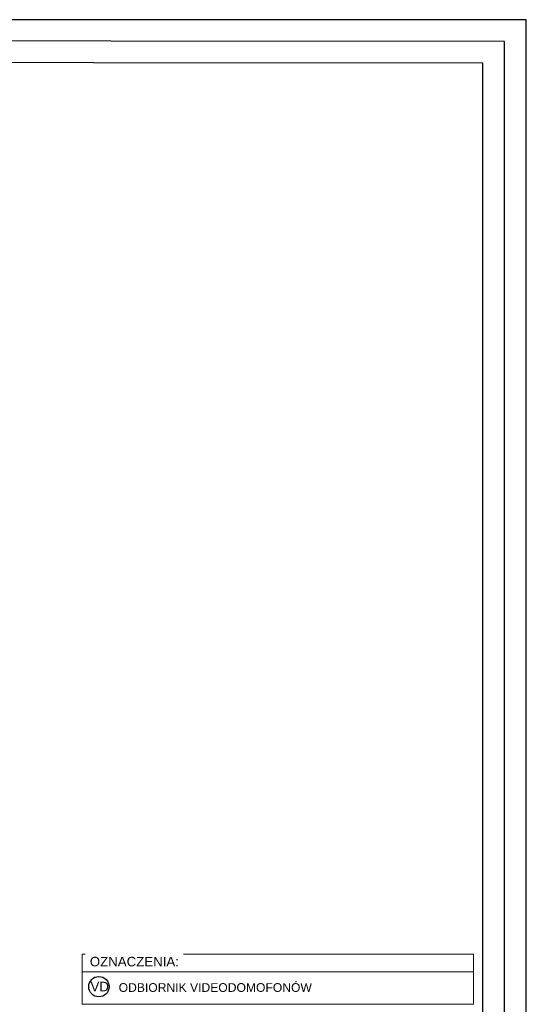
# Model space of a CAD drawing. Header units: millimetres. Extents: x 282377 to 1404227, y -783705 to 1038705.
# Tile 174 of 243: x 388500 to 389667, y 2190 to 4460. Entities that reach past the tile are written whole.
import ezdxf

# ---------------------------------------------------------------- set-up
doc = ezdxf.new("R2010")
doc.units = ezdxf.units.MM
doc.layers.add('!A_aktualizacja NN_syl', color=12, linetype='Continuous')
doc.layers.add('A_opis', color=7, linetype='Continuous')
doc.styles.add('Arial', font='arial.ttf')
doc.styles.get("Standard").update_dxf_attribs({"font": 'arial.ttf'})

msp = doc.modelspace()

# ---------------------------------------------------------------- linework, layer by layer
at = {"layer": '!A_aktualizacja NN_syl'}
msp.add_circle((388682.2, 2231.1), 23.4, dxfattribs=at)
at = {"layer": 'A_opis', "lineweight": 0}
for p, q in [((388643.4, 2191), (388643.4, 2306)), ((388643.4, 2306), (389545.7, 2306)), ((389545.7, 2306), (389545.7, 2191)), ((388643.4, 2265.5), (389545.7, 2265.5)), ((388643.4, 2191), (389545.7, 2191))]:
    msp.add_line(p, q, dxfattribs=at)

# ---------------------------------------------------------------- texts
at = {"layer": '!A_aktualizacja NN_syl', "style": 'Arial'}
msp.add_text('VD', height=22, dxfattribs=at).set_placement((388662.7, 2220.4))
at = {"layer": 'A_opis', "linetype": 'Continuous', "insert": (388727.7, 2218.9), "char_height": 20, "attachment_point": 7, "line_spacing_factor": 0.4, "bg_fill": 2}
msp.add_mtext('\\pxb0.2125,a0.2125,sm0.75,ql;\\A1;\\fArial|b0|i0|c0|p34;ODBIORNIK VIDEODOMOFONÓW ', dxfattribs=at)

# ---------------------------------------------------------------- next in the draw order: texts
at = {"layer": 'A_opis', "linetype": 'Continuous', "insert": (388661.2, 2277.7), "char_height": 20, "attachment_point": 7, "line_spacing_factor": 0.4, "bg_fill": 2}
msp.add_mtext('\\pxb0.520835,a0.520835,sm0.5,ql;{\\H1.09375x;OZNACZENIA:}', dxfattribs=at)

# ---------------------------------------------------------------- next in the draw order: linework, layer by layer
at = {"linetype": 'Continuous', "lineweight": 25}
msp.add_lwpolyline([(389617.5, 1006.4), (389617.5, 4409.9), (385079.1, 4413.2), (385079.1, 1009.7)], close=True, dxfattribs=at)
at = {"layer": 'Defpoints', "color": 2, "linetype": 'Continuous', "lineweight": 30, "flags": 128}
for points in [[(389667.5, 956.4), (389667.5, 4459.9), (384779.8, 4459.9), (384779.8, 956.4)], [(389567.5, 1056.4), (389567.5, 4359.9), (385079.1, 4363.2), (385079.1, 1059.7)]]:
    msp.add_lwpolyline(points, close=True, dxfattribs=at)

doc.saveas('drawing.dxf')
